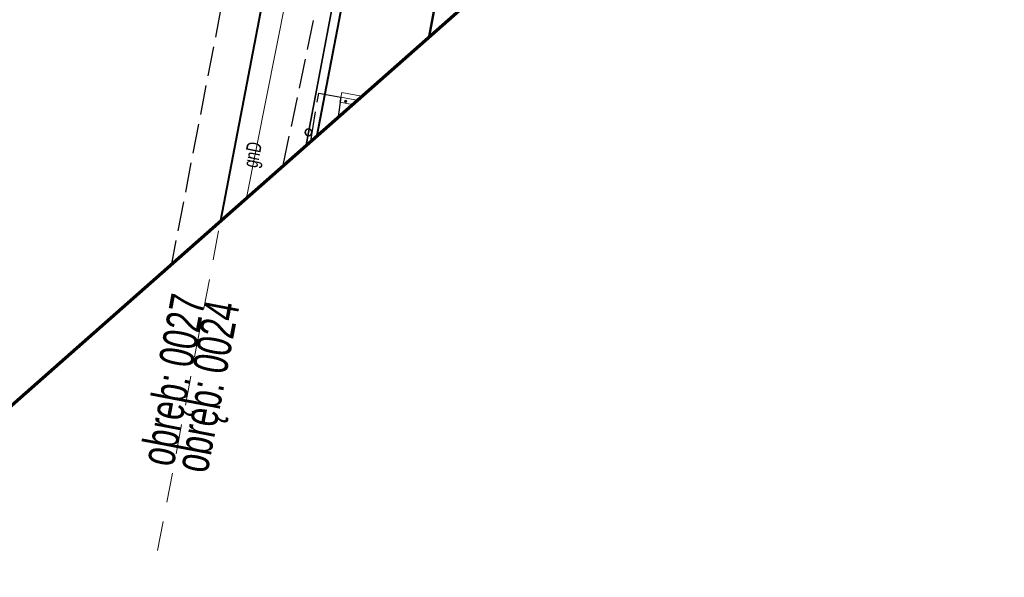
# Model space of a CAD drawing. Header units: metres. Extents: x 7429064 to 7431133, y 5709479 to 5714472.
# Tile 145 of 176: x 7429814 to 7429863, y 5710062 to 5710090. Entities that reach past the tile are written whole.
import ezdxf
from ezdxf.enums import TextEntityAlignment as Align

# ---------------------------------------------------------------- set-up
doc = ezdxf.new("R2010")
doc.units = ezdxf.units.M
for name, pattern in [('1', [0]), ('2_KTJZ01', [2, 1.5, -0.5]), ('3_1', [0]), ('3_EGBJ', [0]), ('3_EGBU_A', [0]), ('3_KTJZ01', [2, 1.5, -0.5]), ('4', [2.5, 1.5, -1]), ('4_SUPG_01', [0]), ('5_EGBW14', [0]), ('7_1', [0]), ('7_SUPG_01', [0])]:
    doc.linetypes.add(name, pattern=pattern)
doc.layers.add('_1_Mapa', color=7, linetype='Continuous')
for name, color, linetype, lineweight in [('BUIB_L_1', 252, 'Continuous', 18), ('EGBB_L_1', 252, '3_EGBU_A', 50), ('EGBE_L_6', 252, '3_EGBJ', 18), ('KTJZ_L_0', 252, '2_KTJZ01', 30), ('KTOK_L_4', 252, 'Continuous', 35), ('OBREB_L_0', 252, '4', 18), ('OBREB_T_0', 252, 'Continuous', 18), ('SUPG_E_T_3', 252, 'Continuous', 15), ('SUPG_L_3', 252, '4_SUPG_01', 18), ('zakres', 252, 'Continuous', 70)]:
    doc.layers.add(name, color=color, linetype=linetype, lineweight=lineweight)
doc.layers.add('DZIALKA_L_0', color=7, linetype='1', lineweight=40, true_color=0x008000)

# ---------------------------------------------------------------- blocks, each defined once
blk = doc.blocks.new('5_EGBW14_W')
at = {"linetype": 'Continuous'}
for radius in [0.06, 0.055, 0.05, 0.045, 0.04, 0.035, 0.03, 0.025, 0.02, 0.015, 0.01, 0.005]:
    blk.add_circle((0, 0), radius, dxfattribs=at)
blk = doc.blocks.new('X-ref_MDCP_Szara')
at = {"layer": 'BUIB_L_1', "linetype": '3_1'}
for p, q in [((7429829.868, 5710086.344), (7429829.774, 5710085.853)), ((7429829.868, 5710086.344), (7429830.877, 5710086.152)), ((7429829.774, 5710085.853), (7429830.403, 5710085.733))]:
    blk.add_line(p, q, dxfattribs=at)
at = {"layer": 'DZIALKA_L_0', "linetype": '1'}
for p, q in [((7429832.91, 5710127.96), (7429823.731, 5710079.842)), ((7429831.52, 5710099.43), (7429828.609, 5710084.149))]:
    blk.add_line(p, q, dxfattribs=at)
at = {"layer": 'EGBB_L_1', "linetype": '3_EGBU_A'}
blk.add_line((7429834.296, 5710089.17), (7429834.87, 5710092.183), dxfattribs=at)
at = {"layer": 'EGBE_L_6', "linetype": '5_EGBW14'}
for q in [(7429829.685, 5710085.099), (7429830.64, 5710085.942)]:
    blk.add_line((7429829.821, 5710086.098), q, dxfattribs=at)
at = {"layer": 'KTJZ_L_0', "linetype": '3_KTJZ01'}
for p, q in [((7429826.03, 5710102.4), (7429821.239, 5710077.642)), ((7429826.91, 5710082.649), (7429830.3, 5710098.97)), ((7429828.297, 5710083.873), (7429828.711, 5710086.297)), ((7429828.711, 5710086.297), (7429829.821, 5710086.098)), ((7429829.821, 5710086.098), (7429829.685, 5710085.099))]:
    blk.add_line(p, q, dxfattribs=at)
at = {"layer": 'KTOK_L_4'}
for p, q in [((7429829.56, 5710091.603), (7429828.19, 5710084.317)), ((7429828.19, 5710084.317), (7429828.069, 5710083.672))]:
    blk.add_line(p, q, dxfattribs=at)
blk.add_circle((7429828.19, 5710084.317), 0.17, dxfattribs=at)
at = {"layer": 'OBREB_L_0', "linetype": '4'}
blk.add_line((7429820.539, 5710063.111), (7429832.91, 5710127.96), dxfattribs=at)
at = {"layer": 'SUPG_L_3', "linetype": '7_SUPG_01'}
blk.add_line((7429825.038, 5710080.996), (7429829.207, 5710101.931), dxfattribs=at)
at = {"layer": 'SUPG_L_3', "linetype": '7_1'}
blk.add_line((7429825.038, 5710080.996), (7429829.207, 5710101.931), dxfattribs=at)
at = {"layer": 'zakres', "linetype": 'Continuous', "lineweight": 70, "flags": 128}
blk.add_lwpolyline([(7429664.145, 5709938.943), (7429852.365, 5710105.124), (7429894.812, 5710142.052)], dxfattribs=at)
at = {"layer": 'EGBE_L_6'}
blk.add_blockref('5_EGBW14_W', (7429830.074, 5710085.883), dxfattribs=at)
at = {"layer": 'OBREB_T_0', "width": 0.7}
blk.add_text('obręb: 0027', height=1.75, rotation=79.1997, dxfattribs=at).set_placement((7429822.978, 5710075.895), align=Align.RIGHT)
blk.add_text('obręb: 0024', height=1.75, rotation=79.1997, dxfattribs=at).set_placement((7429822.978, 5710075.895), align=Align.TOP_RIGHT)
at = {"layer": 'SUPG_E_T_3', "width": 0.7}
blk.add_text('gnD', height=0.75, rotation=78.7375, dxfattribs=at).set_placement((7429825.457, 5710083.165), align=Align.MIDDLE)

msp = doc.modelspace()

# ---------------------------------------------------------------- block references
at = {"layer": '_1_Mapa'}
msp.add_blockref('X-ref_MDCP_Szara', (0, 0), dxfattribs=at)

doc.saveas('drawing.dxf')
